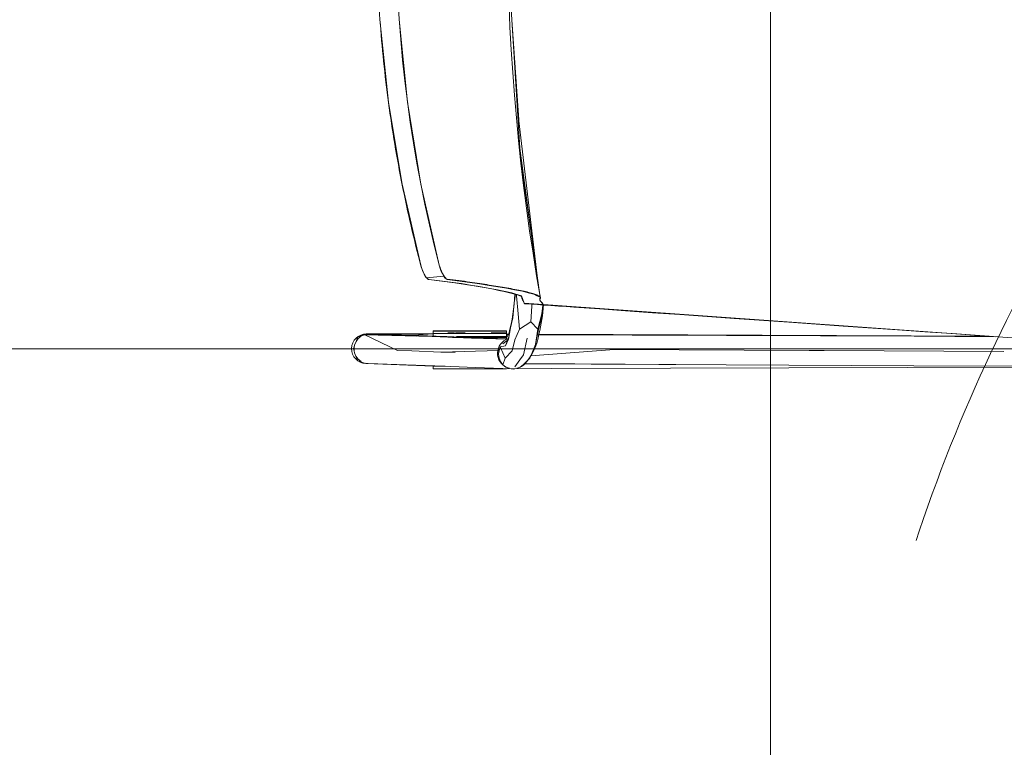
# Model space of a CAD drawing. Header units: millimetres. Extents: x -2932 to 42461, y -10716 to 17298.
# Tile 99 of 168: x 25766 to 26313, y 4628 to 5032. Entities that reach past the tile are written whole.
import ezdxf

# ---------------------------------------------------------------- set-up
doc = ezdxf.new("R2010")
doc.units = ezdxf.units.MM
doc.header["$MEASUREMENT"] = 0
doc.linetypes.add('Small Dashed', pattern=[282.222222, 141.111111, -141.111111])
for name, color, linetype, lineweight in [('ARCHICAD Doors_Pen_No__19', 255, 'Continuous', 0), ('I-FURN.IFC Model_Pen_No__2', 8, 'Continuous', 15), ('SA_VALGUSTI_Pen_No__20', 1, 'Continuous', 0)]:
    doc.layers.add(name, color=color, linetype=linetype, lineweight=lineweight)
doc.layers.add('Chair-1_Pen_No__62', color=7, linetype='Continuous', lineweight=20, true_color=0xaaaaaa)
doc.layers.add('SA_LAGI_Pen_No__102', color=7, linetype='Continuous', lineweight=13, true_color=0xcccccc)

msp = doc.modelspace()

# ---------------------------------------------------------------- hatches: boundary and pattern name
at = {"layer": 'SA_LAGI_Pen_No__102', "linetype": 'Continuous', "lineweight": 13, "true_color": 0xcccccc}
h = msp.add_hatch(dxfattribs=at)
h.set_pattern_fill('Grid_60x60_0001', color=254, style=0, pattern_type=2)
h.set_pattern_definition([(180, (26182.7, 4248.7), (0, 600), []), (270, (26182.7, 4248.7), (600, 0), [])])
h.paths.add_polyline_path([(22070, 6010), (22070, 4476), (22670, 4478.5), (22670, 4360), (19588, 4360), (19575.5, 4360), (19575.5, 3460), (28330.46, 3460), (28330.46, 6010)])

# ---------------------------------------------------------------- linework, layer by layer
at = {"layer": 'ARCHICAD Doors_Pen_No__19', "color": 255, "linetype": 'Continuous', "lineweight": 0}
msp.add_arc((24770, 5985), 1000, 270, 0, dxfattribs=at)
at = {"layer": 'Chair-1_Pen_No__62', "color": 253, "linetype": 'Continuous', "lineweight": 20, "true_color": 0xaaaaaa}
for p, q in [((26044.63, 4878.34), (26040.96, 4879.61)), ((26046.27, 4874.29), (26044.63, 4878.34)), ((26056.92, 4873.54), (26046.27, 4874.29)), ((26434.06, 4846.73), (26056.92, 4873.54)), ((26036.28, 4854.54), (25958.6, 4857.51)), ((25995.72, 4857.31), (25958.6, 4857.31)), ((26036.37, 4858.92), (25995.72, 4858.92)), ((25995.72, 4858.92), (25995.72, 4857.31)), ((26036.37, 4857.11), (26036.37, 4858.92)), ((26037.62, 4857.11), (26036.37, 4857.11)), ((26302.39, 4856.09), (26054.4, 4857.2)), ((25958.3, 4840.82), (25995.72, 4839.47)), ((25995.72, 4839.47), (25995.72, 4837.92)), ((25995.72, 4837.92), (26373.93, 4839.07))]:
    msp.add_line(p, q, dxfattribs=at)
for centre, radius, start, end in [((27233.37, 5086.08), 1196.49, 170.73489, 190.05635), ((25958.81, 4535.2), 353.9, 76.5758, 84.4061), ((25936.28, 4883.77), 104.79, 345.2594, 357.625), ((25951.96, 4881.4), 105.26, 346.7071, 355.718), ((26055.01, 4873.2), 1.72, 12.1821, 48.2362), ((25958.6, 4849.06), 8.25, 90, 267.9259), ((26058.21, 4845.63), 23.67, 150.4543, 159.043), ((26021.72, 4862.63), 33.12, 319.0444, 350.5656), ((26039.71, 4846.56), 8.36, 115.5535, 258.9992), ((26040.58, 4846.26), 8.16, 280.9556, 319.0444)]:
    msp.add_arc(centre, radius, start, end, dxfattribs=at)
for centre, major_axis, ratio, start_param, end_param in [((26714.32, 5082.78), (-5.15, 740.94), 0.997767, 1.320332, 1.819571), ((26001.46, 4896.24), (-2.28, 8.5), 0.284931, 1.669025, 3.018263)]:
    msp.add_ellipse(centre, major_axis=major_axis, ratio=ratio, start_param=start_param, end_param=end_param, dxfattribs=at)
for points, knots in [([(25986.03, 5262.3), (25982.29, 5247.19), (25979.02, 5232.02), (25976.25, 5216.8), (25973.47, 5201.58), (25971.17, 5186.31), (25969.36, 5170.95), (25967.55, 5155.59), (25966.21, 5140.15), (25965.36, 5124.67), (25964.94, 5116.93), (25964.64, 5109.17), (25964.45, 5101.43), (25964.27, 5093.69), (25964.21, 5085.96), (25964.27, 5078.23), (25964.34, 5070.49), (25964.52, 5062.76), (25964.83, 5055.02), (25965.14, 5047.29), (25965.56, 5039.54), (25966.11, 5031.81), (25967.21, 5016.34), (25968.8, 5000.92), (25970.86, 4985.59), (25972.92, 4970.27), (25975.46, 4955.04), (25978.49, 4939.86), (25981.51, 4924.69), (25985.02, 4909.57), (25989, 4894.53)], [0, 0, 0, 0, 1, 1, 1, 2, 2, 2, 3, 3, 3, 4, 4, 4, 5, 5, 5, 6, 6, 6, 7, 7, 7, 8, 8, 8, 9, 9, 9, 10, 10, 10, 10]), ([(25989, 4894.53), (25989.6, 4892.55), (25990.37, 4890.74), (25991.15, 4889.46), (25991.54, 4888.82), (25991.93, 4888.31), (25992.3, 4887.96), (25992.48, 4887.78), (25992.66, 4887.65), (25992.83, 4887.56), (25993, 4887.47), (25993.16, 4887.42), (25993.31, 4887.41)], [0, 0, 0, 0, 1, 1, 1, 2, 2, 2, 3, 3, 3, 4, 4, 4, 4]), ([(26003.42, 4887.72), (26005.65, 4887.45), (26007.8, 4887.17), (26009.89, 4886.9), (26011.97, 4886.62), (26013.99, 4886.35), (26015.92, 4886.07), (26017.85, 4885.8), (26019.69, 4885.52), (26021.48, 4885.24), (26023.26, 4884.97), (26024.99, 4884.69), (26026.69, 4884.42), (26028.4, 4884.15), (26030.08, 4883.89), (26031.7, 4883.62), (26033.33, 4883.36), (26034.9, 4883.09), (26036.45, 4882.82), (26038.01, 4882.55), (26039.55, 4882.28), (26041.02, 4882.01), (26042.48, 4881.73), (26043.88, 4881.45), (26045.16, 4881.18), (26046.45, 4880.9), (26047.63, 4880.63), (26048.7, 4880.35), (26049.77, 4880.07), (26050.74, 4879.8), (26051.57, 4879.52), (26052.41, 4879.24), (26053.12, 4878.96), (26053.7, 4878.68), (26053.99, 4878.54), (26054.24, 4878.4), (26054.47, 4878.26), (26054.69, 4878.12), (26054.88, 4877.98), (26055.01, 4877.84), (26055.14, 4877.7), (26055.2, 4877.56), (26055.21, 4877.41), (26055.22, 4877.27), (26055.17, 4877.13), (26055.11, 4876.98), (26055.05, 4876.84), (26054.99, 4876.7), (26054.95, 4876.56), (26054.91, 4876.41), (26054.91, 4876.27), (26054.94, 4876.13), (26054.97, 4875.99), (26055.04, 4875.85), (26055.12, 4875.71), (26055.2, 4875.57), (26055.29, 4875.44), (26055.39, 4875.3), (26055.59, 4875.02), (26055.84, 4874.75), (26056.15, 4874.48)], [0, 0, 0, 0, 1, 1, 1, 2, 2, 2, 3, 3, 3, 4, 4, 4, 5, 5, 5, 6, 6, 6, 7, 7, 7, 8, 8, 8, 9, 9, 9, 10, 10, 10, 11, 11, 11, 12, 12, 12, 13, 13, 13, 14, 14, 14, 15, 15, 15, 16, 16, 16, 17, 17, 17, 18, 18, 18, 19, 19, 19, 20, 20, 20, 20])]:
    msp.add_open_spline(points, degree=3, knots=knots, dxfattribs=at)
at = {"layer": 'I-FURN.IFC Model_Pen_No__2', "color": 8, "linetype": 'Continuous', "lineweight": 15}
for p, q in [((26037.89, 5056.16), (26043.74, 4960.41)), ((26037.89, 5056.16), (26043.74, 4960.41)), ((25970.83, 4985.88), (25966.11, 5031.81)), ((25970.83, 4985.88), (25966.11, 5031.81)), ((25976.76, 5031.85), (25981.37, 4985.93)), ((25976.76, 5031.85), (25981.37, 4985.93)), ((26043.19, 4976.1), (26039.4, 5031.56)), ((26043.19, 4976.1), (26039.4, 5031.56)), ((25978.41, 4940.34), (25970.83, 4985.88)), ((25978.41, 4940.34), (25970.83, 4985.88)), ((25981.37, 4985.93), (25988.82, 4940.37)), ((25981.37, 4985.93), (25988.82, 4940.37)), ((26042.34, 4983.4), (26053.34, 4889.6)), ((26042.34, 4983.4), (26053.34, 4889.6)), ((26043.74, 4960.41), (26051.16, 4905.22)), ((26043.74, 4960.41), (26051.16, 4905.22)), ((26043.81, 4957.76), (26055.01, 4877.64)), ((26043.81, 4957.76), (26055.01, 4877.64)), ((25988.77, 4895.36), (25978.41, 4940.34)), ((25988.77, 4895.36), (25978.41, 4940.34)), ((25988.82, 4940.37), (25999.04, 4895.36)), ((25988.82, 4940.37), (25999.04, 4895.36)), ((25989.29, 4893.62), (25988.77, 4895.36)), ((25989.29, 4893.62), (25988.77, 4895.36)), ((25999.04, 4895.36), (25999.56, 4893.62)), ((25999.04, 4895.36), (25999.56, 4893.62)), ((25989.9, 4892), (25989.29, 4893.62)), ((25989.9, 4892), (25989.29, 4893.62)), ((25990.57, 4890.55), (25989.9, 4892)), ((25990.57, 4890.55), (25989.9, 4892)), ((25991.27, 4889.33), (25990.57, 4890.55)), ((25991.27, 4889.33), (25990.57, 4890.55)), ((25991.97, 4888.39), (25991.27, 4889.33)), ((25991.97, 4888.39), (25991.27, 4889.33)), ((26001.52, 4889.33), (25991.97, 4888.39)), ((26001.52, 4889.33), (25991.97, 4888.39)), ((25999.56, 4893.62), (26000.16, 4892)), ((25999.56, 4893.62), (26000.16, 4892)), ((26000.16, 4892), (26000.83, 4890.55)), ((26000.16, 4892), (26000.83, 4890.55)), ((26000.83, 4890.55), (26001.52, 4889.33)), ((26000.83, 4890.55), (26001.52, 4889.33)), ((26001.52, 4889.33), (26002.2, 4888.39)), ((26001.52, 4889.33), (26002.2, 4888.39)), ((25992.62, 4887.77), (25991.97, 4888.39)), ((25992.62, 4887.77), (25991.97, 4888.39)), ((25993.22, 4887.52), (25992.62, 4887.77)), ((25993.22, 4887.52), (25992.62, 4887.77)), ((26000.41, 4886.57), (25993.22, 4887.52)), ((26000.41, 4886.57), (25993.22, 4887.52)), ((26007.6, 4885.62), (26000.41, 4886.57)), ((26007.6, 4885.62), (26000.41, 4886.57)), ((26002.2, 4888.39), (26002.85, 4887.77)), ((26002.2, 4888.39), (26002.85, 4887.77)), ((26002.85, 4887.77), (26003.44, 4887.52)), ((26002.85, 4887.77), (26003.44, 4887.52)), ((26003.44, 4887.52), (26015.93, 4885.87)), ((26003.44, 4887.52), (26015.93, 4885.87)), ((26013.57, 4884.69), (26007.6, 4885.62)), ((26013.57, 4884.69), (26007.6, 4885.62)), ((26019.53, 4883.76), (26013.57, 4884.69)), ((26019.53, 4883.76), (26013.57, 4884.69)), ((26015.93, 4885.87), (26021.31, 4885.05)), ((26015.93, 4885.87), (26021.31, 4885.05)), ((26024.99, 4882.84), (26019.53, 4883.76)), ((26024.99, 4882.84), (26019.53, 4883.76)), ((26021.31, 4885.05), (26026.7, 4884.22)), ((26021.31, 4885.05), (26026.7, 4884.22)), ((26026.7, 4884.22), (26031.58, 4883.42)), ((26026.7, 4884.22), (26031.58, 4883.42)), ((26030.45, 4881.92), (26024.99, 4882.84)), ((26030.45, 4881.92), (26024.99, 4882.84)), ((26034.87, 4880.98), (26030.45, 4881.92)), ((26034.87, 4880.98), (26030.45, 4881.92)), ((26031.58, 4883.42), (26036.46, 4882.62)), ((26031.58, 4883.42), (26036.46, 4882.62)), ((26039.29, 4880.04), (26034.87, 4880.98)), ((26039.29, 4880.04), (26034.87, 4880.98)), ((26036.46, 4882.62), (26040.81, 4881.8)), ((26036.46, 4882.62), (26040.81, 4881.8)), ((26041.95, 4879.08), (26039.29, 4880.04)), ((26041.95, 4879.08), (26039.29, 4880.04)), ((26040.69, 4874.53), (26041.28, 4879.32)), ((26040.69, 4874.53), (26041.28, 4879.32)), ((26040.81, 4881.8), (26045.17, 4880.98)), ((26040.81, 4881.8), (26045.17, 4880.98)), ((26041.88, 4878.5), (26041.84, 4879.12)), ((26041.88, 4878.5), (26041.84, 4879.12)), ((26041.88, 4878.5), (26041.97, 4879.07)), ((26041.88, 4878.5), (26041.97, 4879.07)), ((26042.9, 4868.47), (26041.88, 4878.5)), ((26042.9, 4868.47), (26041.88, 4878.5)), ((26044.62, 4878.12), (26041.95, 4879.08)), ((26044.62, 4878.12), (26041.95, 4879.08)), ((26044.98, 4877.15), (26044.62, 4878.12)), ((26044.98, 4877.15), (26044.62, 4878.12)), ((26045.17, 4880.98), (26048.37, 4880.15)), ((26045.17, 4880.98), (26048.37, 4880.15)), ((26048.37, 4880.15), (26051.58, 4879.32)), ((26048.37, 4880.15), (26051.58, 4879.32)), ((26051.58, 4879.32), (26053.29, 4878.48)), ((26051.58, 4879.32), (26053.29, 4878.48)), ((26053.29, 4878.48), (26055.01, 4877.64)), ((26053.29, 4878.48), (26055.01, 4877.64)), ((26039.94, 4866.19), (26040.69, 4874.53)), ((26039.94, 4866.19), (26040.69, 4874.53)), ((26045.35, 4876.19), (26044.98, 4877.15)), ((26045.35, 4876.19), (26044.98, 4877.15)), ((26045.56, 4875.71), (26045.35, 4876.19)), ((26045.56, 4875.71), (26045.35, 4876.19)), ((26045.77, 4875.23), (26045.56, 4875.71)), ((26045.77, 4875.23), (26045.56, 4875.71)), ((26045.98, 4874.76), (26045.77, 4875.23)), ((26045.98, 4874.76), (26045.77, 4875.23)), ((26046.19, 4874.28), (26045.98, 4874.76)), ((26046.19, 4874.28), (26045.98, 4874.76)), ((26046.29, 4874.21), (26046.19, 4874.28)), ((26046.29, 4874.21), (26046.19, 4874.28)), ((26046.39, 4874.04), (26046.29, 4874.21)), ((26046.39, 4874.04), (26046.29, 4874.21)), ((26046.39, 4874.04), (26048.43, 4873.9)), ((26046.39, 4874.04), (26048.43, 4873.9)), ((26048.43, 4873.9), (26050.86, 4873.73)), ((26048.43, 4873.9), (26050.86, 4873.73)), ((26050.4, 4872.68), (26049.87, 4864.07)), ((26050.4, 4872.68), (26049.87, 4864.07)), ((26050.47, 4873.75), (26050.4, 4872.68)), ((26050.47, 4873.75), (26050.4, 4872.68)), ((26050.86, 4873.73), (26053.63, 4873.53)), ((26050.86, 4873.73), (26053.63, 4873.53)), ((26053.63, 4873.53), (26056.69, 4873.32)), ((26053.63, 4873.53), (26056.69, 4873.32)), ((26054.97, 4876.79), (26054.94, 4875.93)), ((26054.97, 4876.79), (26054.94, 4875.93)), ((26054.94, 4875.93), (26055.24, 4875.52)), ((26054.94, 4875.93), (26055.24, 4875.52)), ((26055.01, 4877.64), (26054.97, 4876.79)), ((26055.01, 4877.64), (26054.97, 4876.79)), ((26055.24, 4875.52), (26055.55, 4875.11)), ((26055.24, 4875.52), (26055.55, 4875.11)), ((26055.55, 4875.11), (26055.85, 4874.69)), ((26055.55, 4875.11), (26055.85, 4874.69)), ((26055.85, 4874.69), (26056.15, 4874.28)), ((26055.85, 4874.69), (26056.15, 4874.28)), ((26055.99, 4868.47), (26056.62, 4873.32)), ((26055.99, 4868.47), (26056.62, 4873.32)), ((26056.15, 4874.28), (26056.42, 4874)), ((26056.15, 4874.28), (26056.42, 4874)), ((26056.42, 4874), (26056.69, 4873.32)), ((26056.42, 4874), (26056.69, 4873.32)), ((26056.69, 4873.32), (26060.97, 4873.02)), ((26056.69, 4873.32), (26060.97, 4873.02)), ((26060.97, 4873.02), (26065.26, 4872.72)), ((26060.97, 4873.02), (26065.26, 4872.72)), ((26065.26, 4872.72), (26069.55, 4872.42)), ((26065.26, 4872.72), (26069.55, 4872.42)), ((26043.67, 4859.85), (26042.9, 4868.47)), ((26043.67, 4859.85), (26042.9, 4868.47)), ((26053.73, 4859.85), (26055.99, 4868.47)), ((26053.73, 4859.85), (26055.99, 4868.47)), ((26055.99, 4868.47), (26055.79, 4866.19)), ((26055.99, 4868.47), (26055.79, 4866.19)), ((26069.55, 4872.42), (26073.84, 4872.12)), ((26069.55, 4872.42), (26073.84, 4872.12)), ((26073.84, 4872.12), (26088.11, 4871.12)), ((26073.84, 4872.12), (26088.11, 4871.12)), ((26088.11, 4871.12), (26102.39, 4870.12)), ((26088.11, 4871.12), (26102.39, 4870.12)), ((26102.39, 4870.12), (26117.53, 4869.06)), ((26102.39, 4870.12), (26117.53, 4869.06)), ((26117.53, 4869.06), (26132.66, 4868.01)), ((26117.53, 4869.06), (26132.66, 4868.01)), ((26132.66, 4868.01), (26147.76, 4866.95)), ((26132.66, 4868.01), (26147.76, 4866.95)), ((26038.66, 4860.59), (26039.94, 4866.19)), ((26038.66, 4860.59), (26039.94, 4866.19)), ((26049.87, 4864.07), (26043.67, 4859.85)), ((26049.87, 4864.07), (26043.67, 4859.85)), ((26049.87, 4864.07), (26053.73, 4859.85)), ((26049.87, 4864.07), (26053.73, 4859.85)), ((26054.3, 4860.59), (26055.79, 4866.19)), ((26054.3, 4860.59), (26055.79, 4866.19)), ((26147.76, 4866.95), (26162.85, 4865.89)), ((26147.76, 4866.95), (26162.85, 4865.89)), ((26162.85, 4865.89), (26193.17, 4863.77)), ((26162.85, 4865.89), (26193.17, 4863.77)), ((26193.17, 4863.77), (26208.28, 4862.72)), ((26193.17, 4863.77), (26208.28, 4862.72)), ((26208.28, 4862.72), (26223.38, 4861.66)), ((26208.28, 4862.72), (26223.38, 4861.66)), ((26223.38, 4861.66), (26253.52, 4859.55)), ((26223.38, 4861.66), (26253.52, 4859.55)), ((25958.28, 4857.22), (25953.77, 4855.68)), ((25958.28, 4857.22), (25953.77, 4855.68)), ((25957.62, 4856.85), (25953.77, 4855.68)), ((25957.62, 4856.85), (25953.77, 4855.68)), ((25959.67, 4857.12), (25957.62, 4856.85)), ((25959.67, 4857.12), (25957.62, 4856.85)), ((25957.62, 4856.85), (25995.07, 4855.77)), ((25957.62, 4856.85), (25975.85, 4848.1)), ((25957.62, 4856.85), (25995.07, 4855.77)), ((25957.62, 4856.85), (25975.85, 4848.1)), ((25959.06, 4857.04), (25958.28, 4857.22)), ((25959.06, 4857.04), (25958.28, 4857.22)), ((25995.07, 4855.77), (25959.67, 4857.12)), ((25995.07, 4855.77), (25959.67, 4857.12)), ((25968.74, 4856.85), (25968.33, 4856.79)), ((25968.74, 4856.85), (25968.33, 4856.79)), ((25968.71, 4856.78), (25968.74, 4856.85)), ((25968.71, 4856.78), (25968.74, 4856.85)), ((25968.74, 4856.85), (25974.82, 4856.86)), ((25968.74, 4856.85), (25974.82, 4856.86)), ((25974.82, 4856.86), (25982.63, 4856.57)), ((25974.82, 4856.86), (25982.63, 4856.57)), ((25984.65, 4856.54), (25982.63, 4856.57)), ((25982.63, 4856.57), (25986.53, 4856.09)), ((25984.65, 4856.54), (25982.63, 4856.57)), ((25982.63, 4856.57), (25986.53, 4856.09)), ((25995.72, 4857.26), (25984.65, 4856.54)), ((25995.72, 4857.26), (25984.65, 4856.54)), ((25988.32, 4856.03), (25984.65, 4856.54)), ((25988.32, 4856.03), (25984.65, 4856.54)), ((25995.72, 4858.78), (25995.72, 4858.84)), ((26024.04, 4858.84), (25995.72, 4858.84)), ((25995.72, 4858.78), (25995.72, 4858.84)), ((26024.04, 4858.84), (25995.72, 4858.84)), ((25995.72, 4857.87), (25995.72, 4858.78)), ((25995.72, 4857.87), (25995.72, 4858.78)), ((25995.72, 4857.52), (25995.72, 4857.87)), ((25995.72, 4857.52), (25995.72, 4857.87)), ((25995.72, 4857.01), (25995.72, 4857.52)), ((26001.87, 4857.52), (25995.72, 4857.52)), ((25995.72, 4857.01), (25995.72, 4857.52)), ((26001.87, 4857.52), (25995.72, 4857.52)), ((25995.72, 4855.9), (25995.72, 4857.01)), ((25995.72, 4855.9), (25995.72, 4857.01)), ((26001.87, 4857.52), (26008.42, 4857.47)), ((26001.87, 4857.52), (26008.42, 4857.47)), ((26003.76, 4857.87), (26007.54, 4857.87)), ((26003.76, 4857.87), (26007.54, 4857.87)), ((26008.05, 4857.87), (26013.44, 4857.87)), ((26008.05, 4857.87), (26013.44, 4857.87)), ((26012.4, 4857.51), (26008.42, 4857.47)), ((26012.4, 4857.51), (26008.42, 4857.47)), ((26017.33, 4857.53), (26012.4, 4857.51)), ((26017.33, 4857.53), (26012.4, 4857.51)), ((26021.47, 4857.55), (26017.33, 4857.53)), ((26021.47, 4857.55), (26017.33, 4857.53)), ((26021.47, 4857.55), (26025.97, 4857.54)), ((26021.47, 4857.55), (26025.97, 4857.54)), ((26036.36, 4858.84), (26024.04, 4858.84)), ((26036.36, 4858.84), (26024.04, 4858.84)), ((26029.98, 4857.52), (26025.97, 4857.54)), ((26029.98, 4857.52), (26025.97, 4857.54)), ((26027.86, 4857.87), (26032.11, 4857.87)), ((26027.86, 4857.87), (26032.11, 4857.87)), ((26029.98, 4857.52), (26036.36, 4857.52)), ((26029.98, 4857.52), (26036.36, 4857.52)), ((26032.11, 4857.87), (26036.36, 4857.87)), ((26032.11, 4857.87), (26036.36, 4857.87)), ((26035.76, 4850.59), (26037.82, 4856.24)), ((26035.76, 4850.59), (26037.82, 4856.24)), ((26036.36, 4858.84), (26036.36, 4858.78)), ((26036.36, 4858.84), (26036.36, 4858.78)), ((26036.36, 4858.78), (26036.36, 4857.87)), ((26036.36, 4858.78), (26036.36, 4857.87)), ((26036.36, 4857.87), (26036.36, 4857.52)), ((26036.36, 4857.87), (26036.36, 4857.52)), ((26036.36, 4857.52), (26036.36, 4857.01)), ((26036.36, 4857.52), (26036.36, 4857.01)), ((26036.36, 4857.11), (26037.99, 4857.1)), ((26036.36, 4857.11), (26037.99, 4857.1)), ((26036.36, 4857.01), (26036.36, 4855.9)), ((26036.36, 4857.01), (26036.36, 4855.9)), ((26036.36, 4856.89), (26037.94, 4856.88)), ((26036.36, 4856.89), (26037.94, 4856.88)), ((26037.46, 4854.34), (26038.66, 4860.59)), ((26037.46, 4854.34), (26038.66, 4860.59)), ((26043.67, 4859.85), (26041.05, 4853.97)), ((26043.67, 4859.85), (26041.05, 4853.97)), ((26054.3, 4860.59), (26052.53, 4851.39)), ((26054.3, 4860.59), (26052.53, 4851.39)), ((26052.53, 4851.39), (26053.73, 4859.85)), ((26052.53, 4851.39), (26053.73, 4859.85)), ((26053.57, 4856.83), (26158.49, 4856.5)), ((26053.57, 4856.83), (26158.49, 4856.5)), ((26053.61, 4857.02), (26158.49, 4856.5)), ((26053.61, 4857.02), (26158.49, 4856.5)), ((26262.74, 4855.98), (26158.49, 4856.5)), ((26262.74, 4855.98), (26158.49, 4856.5)), ((26253.52, 4859.55), (26268.68, 4858.49)), ((26253.52, 4859.55), (26268.68, 4858.49)), ((26268.68, 4858.49), (26283.83, 4857.43)), ((26268.68, 4858.49), (26283.83, 4857.43)), ((26283.83, 4857.43), (26314.54, 4855.29)), ((26283.83, 4857.43), (26314.54, 4855.29)), ((25951.92, 4850.7), (25951.35, 4849.14)), ((25951.92, 4850.7), (25951.35, 4849.14)), ((25951.64, 4849.01), (25951.99, 4851.09)), ((25951.64, 4849.01), (25951.99, 4851.09)), ((25952.79, 4853.06), (25951.99, 4851.09)), ((25952.79, 4853.06), (25951.99, 4851.09)), ((25954.06, 4854.75), (25952.79, 4853.06)), ((25954.06, 4854.75), (25952.79, 4853.06)), ((25953.77, 4855.68), (25952.8, 4853.08)), ((25953.77, 4855.68), (25952.8, 4853.08)), ((25953.77, 4855.68), (25955.71, 4856.04)), ((25953.77, 4855.68), (25955.71, 4856.04)), ((25955.71, 4856.04), (25954.06, 4854.75)), ((25955.71, 4856.04), (25954.06, 4854.75)), ((26016.94, 4854.94), (25995.07, 4855.77)), ((26016.94, 4854.94), (25995.07, 4855.77)), ((25995.72, 4855.74), (25995.72, 4855.9)), ((26003.16, 4855.9), (25995.72, 4855.9)), ((25995.72, 4855.74), (25995.72, 4855.9)), ((26003.16, 4855.9), (25995.72, 4855.9)), ((26006.33, 4855.34), (26013.5, 4855.29)), ((26006.33, 4855.34), (26013.5, 4855.29)), ((26015.06, 4855.9), (26008.61, 4855.9)), ((26015.06, 4855.9), (26008.61, 4855.9)), ((26010.96, 4855.21), (26009.8, 4855.21)), ((26010.96, 4855.21), (26009.8, 4855.21)), ((26016.04, 4855.21), (26010.96, 4855.21)), ((26016.04, 4855.21), (26010.96, 4855.21)), ((26013.5, 4855.29), (26019.1, 4855.3)), ((26013.5, 4855.29), (26019.1, 4855.3)), ((26021.5, 4855.9), (26015.06, 4855.9)), ((26021.5, 4855.9), (26015.06, 4855.9)), ((26021.12, 4855.21), (26016.04, 4855.21)), ((26021.12, 4855.21), (26016.04, 4855.21)), ((26016.94, 4854.94), (26037.11, 4854.3)), ((26016.94, 4854.94), (26037.11, 4854.3)), ((26019.1, 4855.3), (26024.54, 4855.34)), ((26019.1, 4855.3), (26024.54, 4855.34)), ((26026.2, 4855.21), (26021.12, 4855.21)), ((26026.2, 4855.21), (26021.12, 4855.21)), ((26028.93, 4855.9), (26021.5, 4855.9)), ((26028.93, 4855.9), (26021.5, 4855.9)), ((26031.14, 4855.32), (26024.54, 4855.34)), ((26031.14, 4855.32), (26024.54, 4855.34)), ((26032.65, 4855.21), (26026.2, 4855.21)), ((26032.65, 4855.21), (26026.2, 4855.21)), ((26036.36, 4855.9), (26028.93, 4855.9)), ((26036.36, 4855.9), (26028.93, 4855.9)), ((26036.36, 4855.31), (26031.14, 4855.32)), ((26036.36, 4855.31), (26031.14, 4855.32)), ((26036.36, 4855.21), (26032.65, 4855.21)), ((26036.36, 4855.21), (26032.65, 4855.21)), ((26034.38, 4851.83), (26034.33, 4851.76)), ((26034.38, 4851.83), (26034.33, 4851.76)), ((26036.03, 4853.12), (26034.38, 4851.83)), ((26036.03, 4853.12), (26034.38, 4851.83)), ((26037.46, 4854.34), (26035.76, 4850.59)), ((26037.46, 4854.34), (26035.76, 4850.59)), ((26036, 4853.16), (26036.91, 4853.74)), ((26036, 4853.16), (26036.91, 4853.74)), ((26036.05, 4853.13), (26036.03, 4853.12)), ((26036.05, 4853.13), (26036.03, 4853.12)), ((26036.36, 4855.9), (26036.36, 4855.31)), ((26036.36, 4855.9), (26036.36, 4855.31)), ((26036.36, 4855.31), (26036.36, 4855.21)), ((26036.36, 4855.31), (26036.36, 4855.21)), ((26039.44, 4847.92), (26041.05, 4853.97)), ((26039.44, 4847.92), (26041.05, 4853.97)), ((26047.81, 4854.9), (26045.74, 4845.73)), ((26047.81, 4854.9), (26045.74, 4845.73)), ((26050.03, 4845.46), (26052.53, 4851.39)), ((26050.03, 4845.46), (26052.53, 4851.39)), ((26262.74, 4855.98), (26309.26, 4855.66)), ((26307.85, 4855.76), (26262.74, 4855.98)), ((26262.74, 4855.98), (26309.26, 4855.66)), ((26307.85, 4855.76), (26262.74, 4855.98)), ((25951.35, 4849.14), (25951.57, 4849.04)), ((25951.83, 4847.77), (25951.35, 4849.14)), ((25951.35, 4849.14), (25951.57, 4849.04)), ((25951.83, 4847.77), (25951.35, 4849.14)), ((25951.74, 4849.6), (25951.57, 4849.04)), ((25951.74, 4849.6), (25951.57, 4849.04)), ((25951.57, 4849.04), (25951.64, 4849.01)), ((25951.71, 4848.54), (25951.57, 4849.04)), ((25951.57, 4849.04), (25951.64, 4849.01)), ((25951.71, 4848.54), (25951.57, 4849.04)), ((25951.97, 4846.87), (25951.64, 4849.01)), ((25951.97, 4846.87), (25951.64, 4849.01)), ((25951.97, 4846.87), (25952.75, 4844.89)), ((25951.97, 4846.87), (25952.75, 4844.89)), ((25975.85, 4848.1), (25983.75, 4847.82)), ((25975.85, 4848.1), (25983.75, 4847.82)), ((25983.75, 4847.82), (25999.99, 4847.23)), ((25983.75, 4847.82), (25999.99, 4847.23)), ((26032.2, 4848.17), (25999.99, 4847.23)), ((26032.2, 4848.17), (25999.99, 4847.23)), ((25999.99, 4847.23), (26007.89, 4846.94)), ((25999.99, 4847.23), (26007.89, 4846.94)), ((26031.93, 4845.96), (26032.16, 4848.07)), ((26031.93, 4845.96), (26032.16, 4848.07)), ((26032.23, 4843.85), (26031.93, 4845.96)), ((26032.23, 4843.85), (26031.93, 4845.96)), ((26032.31, 4848.17), (26032.12, 4846.72)), ((26032.31, 4848.17), (26032.12, 4846.72)), ((26032.16, 4848.07), (26032.92, 4850.03)), ((26032.16, 4848.07), (26032.92, 4850.03)), ((26032.31, 4848.17), (26032.22, 4848.17)), ((26032.31, 4848.17), (26032.22, 4848.17)), ((26033.03, 4849.93), (26032.31, 4848.17)), ((26033.03, 4849.93), (26032.31, 4848.17)), ((26035.76, 4850.59), (26032.92, 4850.03)), ((26035.76, 4850.59), (26032.92, 4850.03)), ((26032.92, 4850.03), (26033, 4850.15)), ((26032.92, 4850.03), (26033, 4850.15)), ((26032.92, 4850.03), (26032.95, 4849.95)), ((26032.92, 4850.03), (26032.95, 4849.95)), ((26033.05, 4849.72), (26035.62, 4843.91)), ((26033.05, 4849.72), (26035.62, 4843.91)), ((26039.44, 4847.92), (26035.62, 4843.91)), ((26039.44, 4847.92), (26035.62, 4843.91)), ((26045.74, 4845.73), (26043.7, 4842.92)), ((26045.74, 4845.73), (26043.7, 4842.92)), ((26049.35, 4843.91), (26050.03, 4845.46)), ((26049.35, 4843.91), (26050.03, 4845.46)), ((26096.22, 4848.58), (26049.91, 4845.17)), ((26096.22, 4848.58), (26049.91, 4845.17)), ((26096.22, 4848.58), (26204.41, 4848.04)), ((26096.22, 4848.58), (26204.41, 4848.04)), ((26204.41, 4848.04), (26212.81, 4848)), ((26204.41, 4848.04), (26212.81, 4848)), ((26212.81, 4848), (26312.6, 4847.5)), ((26212.81, 4848), (26312.6, 4847.5)), ((25952.75, 4844.89), (25954, 4843.2)), ((25952.75, 4844.89), (25954, 4843.2)), ((25953.7, 4842.43), (25952.92, 4844.67)), ((25953.7, 4842.43), (25952.92, 4844.67)), ((25953.7, 4842.43), (25955.64, 4841.9)), ((25957.54, 4841.07), (25953.7, 4842.43)), ((25953.7, 4842.43), (25955.64, 4841.9)), ((25957.54, 4841.07), (25953.7, 4842.43)), ((25954, 4843.2), (25955.64, 4841.9)), ((25954, 4843.2), (25955.64, 4841.9)), ((25957.54, 4841.07), (25959.59, 4840.79)), ((25957.54, 4841.07), (25959.59, 4840.79)), ((25958.2, 4840.93), (25957.92, 4841.02)), ((25958.2, 4840.93), (25957.92, 4841.02)), ((25958.2, 4840.93), (25958.37, 4840.96)), ((25958.2, 4840.93), (25958.37, 4840.96)), ((25959.59, 4840.79), (25996.62, 4839.51)), ((25959.59, 4840.79), (25996.62, 4839.51)), ((26033.06, 4841.89), (26032.23, 4843.85)), ((26033.06, 4841.89), (26032.23, 4843.85)), ((26034.35, 4840.2), (26033.06, 4841.89)), ((26034.35, 4840.2), (26033.06, 4841.89)), ((26035.62, 4843.91), (26034.35, 4840.2)), ((26035.62, 4843.91), (26034.35, 4840.2)), ((26036.01, 4838.9), (26034.35, 4840.2)), ((26036.01, 4838.9), (26034.35, 4840.2)), ((26041.85, 4840.37), (26040.92, 4839.09)), ((26041.85, 4840.37), (26040.92, 4839.09)), ((26043.7, 4842.92), (26041.85, 4840.37)), ((26043.7, 4842.92), (26041.85, 4840.37)), ((26045.55, 4840.2), (26043.93, 4838.9)), ((26045.55, 4840.2), (26043.93, 4838.9)), ((26049.35, 4843.91), (26045.55, 4840.2)), ((26049.35, 4843.91), (26045.55, 4840.2)), ((26158.41, 4840.17), (26046.09, 4840.73)), ((26158.41, 4840.17), (26046.09, 4840.73)), ((26046.28, 4840.91), (26158.41, 4840.17)), ((26046.28, 4840.91), (26158.41, 4840.17)), ((26262.66, 4839.64), (26158.41, 4840.17)), ((26262.66, 4839.64), (26158.41, 4840.17)), ((25995.72, 4839.31), (25995.72, 4839.54)), ((25995.72, 4839.31), (25995.72, 4839.54)), ((25995.72, 4838.95), (25995.72, 4839.31)), ((26002.24, 4839.31), (25995.72, 4839.31)), ((25995.72, 4838.95), (25995.72, 4839.31)), ((26002.24, 4839.31), (25995.72, 4839.31)), ((25995.72, 4838.06), (25995.72, 4838.95)), ((25995.72, 4838.06), (25995.72, 4838.95)), ((25995.72, 4838), (25995.72, 4838.06)), ((25995.72, 4838), (25995.72, 4838.06)), ((26008.05, 4838), (25995.72, 4838)), ((26008.05, 4838), (25995.72, 4838)), ((26018.93, 4838.74), (25996.62, 4839.51)), ((26018.93, 4838.74), (25996.62, 4839.51)), ((26002.33, 4839.31), (26002.24, 4839.31)), ((26002.33, 4839.31), (26002.24, 4839.31)), ((26036.36, 4838), (26008.05, 4838)), ((26036.36, 4838), (26008.05, 4838)), ((26018.93, 4838.74), (26039.45, 4837.89)), ((26018.93, 4838.74), (26039.45, 4837.89)), ((26037.94, 4838.09), (26036.01, 4838.9)), ((26037.94, 4838.09), (26036.01, 4838.9)), ((26036.36, 4838.01), (26036.36, 4838)), ((26036.36, 4838.01), (26036.36, 4838)), ((26039.99, 4837.81), (26037.94, 4838.09)), ((26039.99, 4837.81), (26037.94, 4838.09)), ((26042.04, 4838.09), (26039.99, 4837.81)), ((26042.04, 4838.09), (26039.99, 4837.81)), ((26043.93, 4838.9), (26042.04, 4838.09)), ((26043.93, 4838.9), (26042.04, 4838.09)), ((26373.93, 4839.09), (26262.66, 4839.64)), ((26262.66, 4839.64), (26373.93, 4839.28)), ((26373.93, 4839.09), (26262.66, 4839.64)), ((26262.66, 4839.64), (26373.93, 4839.28))]:
    msp.add_line(p, q, dxfattribs=at)
at = {"layer": 'SA_VALGUSTI_Pen_No__20', "color": 1, "linetype": 'Small Dashed', "lineweight": 0}
msp.add_open_spline([(26477.19, 5104.87), (26477.19, 5104.87), (26198.1, 4815.38), (26228.78, 4464.48), (26254.31, 4172.5), (26484.66, 3948.72), (26484.66, 3948.72)], degree=3, knots=[0, 0, 0, 0, 1, 1, 1, 2, 2, 2, 2], dxfattribs=at)

doc.saveas('drawing.dxf')
